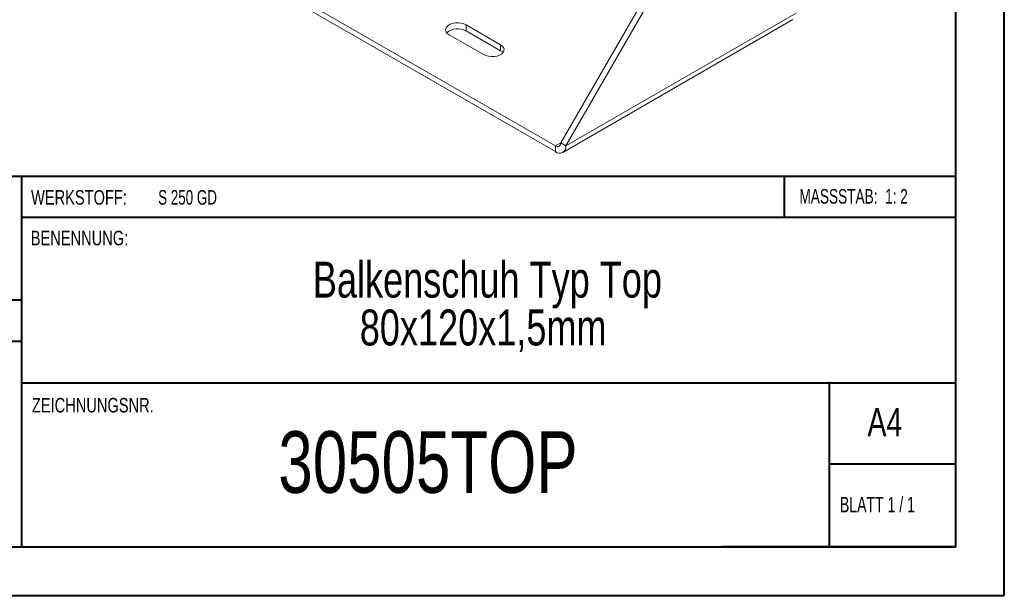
# Model space of a CAD drawing. Header units: millimetres. Extents: x 0 to 210, y 0 to 297.
# Tile 2 of 4: x 109 to 210, y 0 to 60. Entities that reach past the tile are written whole.
import ezdxf

# ---------------------------------------------------------------- set-up
doc = ezdxf.new("R2010")
doc.units = ezdxf.units.MM
doc.styles.add('SLDTEXTSTYLE0', font='TXT', dxfattribs={"width": 0.75})
doc.styles.add('SLDTEXTSTYLE1', font='TXT', dxfattribs={"width": 0.681818})
doc.styles.add('SLDTEXTSTYLE2', font='TXT', dxfattribs={"width": 0.7})
doc.styles.add('SLDTEXTSTYLE3', font='TXT', dxfattribs={"width": 0.6875})

# ---------------------------------------------------------------- blocks, each defined once
blk = doc.blocks.new('SW_NOTE_1')
at = {"color": 0, "linetype": 'Continuous', "lineweight": 0, "char_height": 3.7042, "attachment_point": 2, "style": 'SLDTEXTSTYLE0'}
for s, insert in [('Balkenschuh Typ Top', (24.66, 4.77)), ('80x120x1,5mm', (24.22, -0.16))]:
    blk.add_mtext(s, dxfattribs=dict(at, insert=insert))

msp = doc.modelspace()

# ---------------------------------------------------------------- linework, layer by layer
at = {"color": 7, "linetype": 'Continuous', "lineweight": 40}
for p, q in [((210.08, 0.21), (210.08, 297.21)), ((205.08, 5.21), (205.08, 292.21)), ((205.08, 43.37), (10.11, 43.37)), ((108.91, 43.37), (108.91, 5.12)), ((187.47, 39.12), (187.47, 43.37)), ((205.08, 39.12), (108.91, 39.12)), ((108.91, 30.62), (10.11, 30.62)), ((108.91, 26.37), (10.11, 26.37)), ((108.91, 22.12), (205.08, 22.12)), ((192.08, 5.21), (192.08, 22.21)), ((205.08, 13.71), (192.08, 13.71)), ((10.08, 5.21), (205.08, 5.21)), ((205.08, 5.21), (180.99, 5.21)), ((0.08, 0.21), (210.08, 0.21))]:
    msp.add_line(p, q, dxfattribs=at)
at = {"color": 7, "linetype": 'Continuous', "lineweight": 15}
for p, q in [((164.42, 46.83), (175.38, 65.82)), ((164.95, 46.53), (175.91, 65.51)), ((136.67, 62.24), (163.89, 46.53)), ((136.67, 61.63), (163.89, 45.92)), ((164.95, 46.53), (188.64, 60.2)), ((158.24, 56.94), (154.7, 58.98)), ((154.7, 58.37), (154.7, 58.98)), ((164.64, 45.84), (188.33, 59.52)), ((152.93, 57.96), (156.47, 55.92)), ((158.24, 56.32), (154.7, 58.37)), ((158.24, 56.32), (158.24, 56.94)), ((164.42, 46.83), (163.89, 46.53)), ((164.42, 46.83), (164.95, 46.53)), ((163.89, 46.53), (163.89, 45.92))]:
    msp.add_line(p, q, dxfattribs=at)
at = {"color": 7, "linetype": 'Continuous', "lineweight": 15, "flags": 128}
for points in [[(154.7, 58.98), (154.46, 59.09), (154.19, 59.16), (153.89, 59.19), (153.59, 59.18), (153.3, 59.13), (153.05, 59.04), (152.83, 58.91), (152.68, 58.76), (152.59, 58.6), (152.57, 58.42), (152.62, 58.25), (152.75, 58.09), (152.93, 57.96)], [(156.47, 55.92), (156.71, 55.81), (156.98, 55.74), (157.28, 55.71), (157.58, 55.72), (157.87, 55.77), (158.12, 55.86), (158.34, 55.98), (158.49, 56.13), (158.58, 56.3), (158.6, 56.47), (158.55, 56.64), (158.42, 56.8), (158.24, 56.94)], [(158.48, 56.12), (158.42, 56.19), (158.24, 56.32)]]:
    msp.add_lwpolyline(points, dxfattribs=at)
at = {"color": 7, "linetype": 'Continuous', "lineweight": 15}
for centre, radius, start, end in [((153.84, 56.83), 1.76, 60.6485, 130.912), ((164.1, 46.78), 0.328, 230.7967, 9.214), ((164.31, 46.42), 0.655, 230.7967, 9.214)]:
    msp.add_arc(centre, radius, start, end, dxfattribs=at)

# ---------------------------------------------------------------- block references
at = {"color": 7, "linetype": 'Continuous', "lineweight": 0}
msp.add_blockref('SW_NOTE_1', (132.22, 29.82), dxfattribs=at)

# ---------------------------------------------------------------- texts
for s, insert, char_height, attachment_point, style in [('WERKSTOFF:', (109.91, 41.96), 1.5, 1, 'SLDTEXTSTYLE0'), ('S 250 GD', (122.99, 41.96), 1.5, 1, 'SLDTEXTSTYLE3'), ('MASSSTAB:  1: 2', (188.99, 42.07), 1.5, 1, 'SLDTEXTSTYLE2'), ('BENENNUNG:', (109.88, 37.77), 1.5, 1, 'SLDTEXTSTYLE0'), ('ZEICHNUNGSNR.', (110, 20.55), 1.5, 1, 'SLDTEXTSTYLE0'), ('A4', (196, 19.52), 2.91, 1, 'SLDTEXTSTYLE0'), ('30505TOP', (150.76, 17.12), 6.35, 2, 'SLDTEXTSTYLE0'), ('BLATT 1 / 1', (193.16, 10.36), 1.5875, 1, 'SLDTEXTSTYLE1')]:
    msp.add_mtext(s, dxfattribs=dict(at, insert=insert, char_height=char_height, attachment_point=attachment_point, style=style))

doc.saveas('drawing.dxf')
